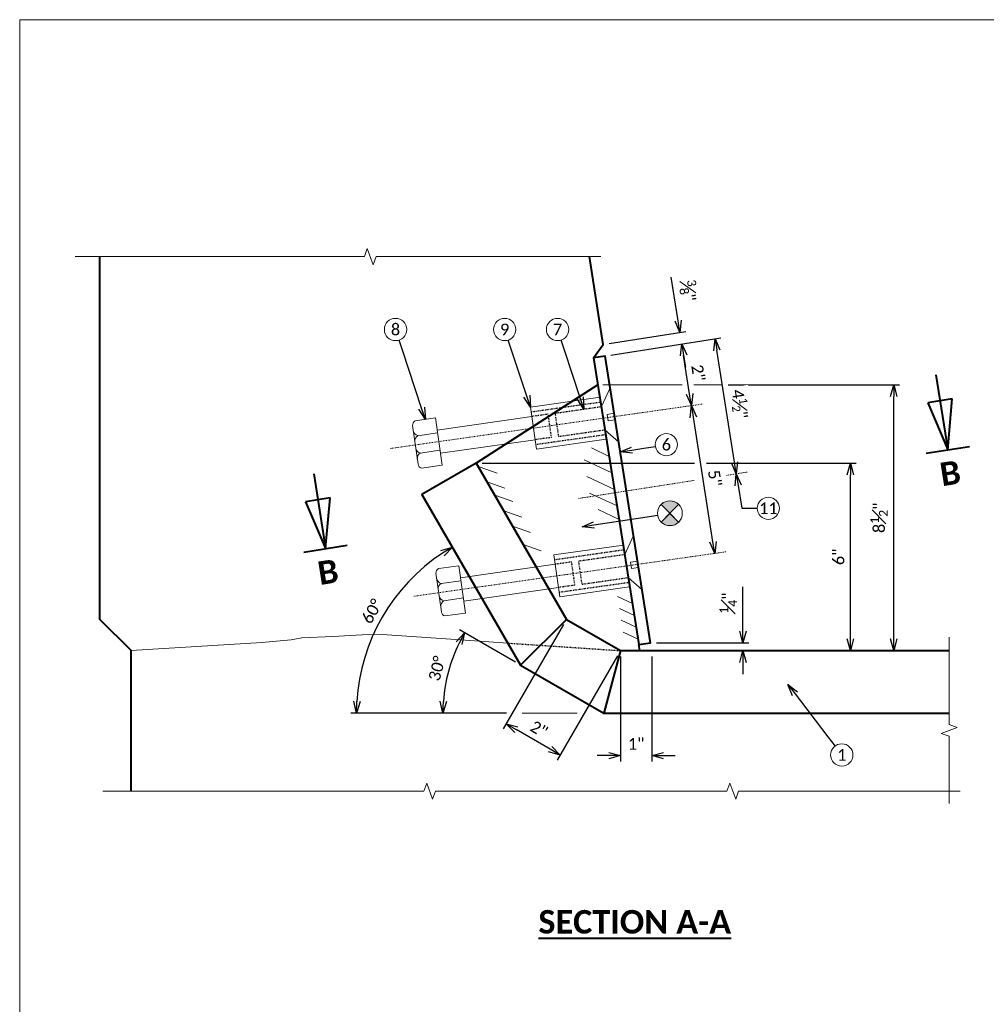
# Model space of a CAD drawing. Header units: metres. Extents: x -113 to 509, y -50 to 519.
# Tile 194 of 238: x -113 to 11, y 393 to 519. Entities that reach past the tile are written whole.
import ezdxf
from ezdxf import colors
from ezdxf.entities.mleader import LeaderData, LeaderLine
from ezdxf.enums import TextEntityAlignment as Align
from ezdxf.math import Vec2, Vec3

# ---------------------------------------------------------------- set-up
doc = ezdxf.new("R2010")
doc.units = ezdxf.units.M
doc.header["$MEASUREMENT"] = 0
doc.linetypes.add('Wisdot2', pattern=[0.125, 0.0625, -0.0625])
doc.linetypes.add('Wisdot4', pattern=[0.28125, 0.125, -0.0625, 0.03125, -0.0625])
for name, color, linetype, lineweight in [('B_ANNO', 7, 'Continuous', 18), ('B_ANNO_BREAK', 7, 'Continuous', 18), ('B_ANNO_DIM', 7, 'Continuous', 18), ('B_ANNO_SYMB', 7, 'Continuous', 18), ('B_ANNO_TEXT', 7, 'Continuous', 18), ('B_ANNO_TEXT_TITLE', 7, 'Continuous', 40), ('B_CNTR', 1, 'Wisdot4', 18), ('B_DETAIL', 7, 'Continuous', 18), ('B_DETAIL_HIDDEN', 7, 'Wisdot2', 25), ('B_DETAIL_OBJ', 7, 'Continuous', 40)]:
    doc.layers.add(name, color=color, linetype=linetype, lineweight=lineweight)
doc.layers.add('B_ANNO_NOPLOT', color=47, linetype='Continuous', lineweight=18, plot=False)
doc.styles.add('Annotative', font='calibri.ttf', dxfattribs={"height": 0.0625})
doc.styles.get("Standard").update_dxf_attribs({"font": 'calibri.ttf'})
doc.styles.add('Title', font='calibrib.ttf', dxfattribs={"height": 0.125})
doc.dimstyles.new('Annotative', dxfattribs={"dimscale": 0, "dimtxt": 0.0625, "dimasz": 0.0625, "dimexe": 0.03125, "dimexo": 0.03125, "dimgap": 0.03125, "dimtad": 1, "dimdec": 3, "dimzin": 3, "dimdsep": 46, "dimlunit": 4, "dimtxsty": 'Standard', "dimblk": 'OPEN30', "dimcen": 0.03125, "dimaunit": 1, "dimadec": 0, "dimazin": 3, "dimtfac": 0.75, "dimtdec": 3, "dimtofl": 0, "dimtmove": 0, "dimatfit": 3, "dimldrblk": 'OPEN30', "dimfxl": 1, "dimtfill": 1, "dimfrac": 1, "dimtolj": 1, "dimtzin": 0, "dimarcsym": 0})

# ---------------------------------------------------------------- blocks, each defined once
blk = doc.blocks.new('INS_JTSS_A_SS_BASE')
at = {"layer": 'B_ANNO_NOPLOT', "flags": 128}
blk.add_lwpolyline([(0, 0), (0, 252), (323.9277, 252), (323.9277, 238.8552), (378, 238.8552), (378, 40.4996), (316.5708, 40.4996), (316.5708, 0)], close=True, dxfattribs=at)
at = {"layer": 'B_ANNO_DIM', "style": 'Annotative'}
blk.add_attdef('DIST6', text='', height=1.5, rotation=90, dxfattribs=at).set_placement((10.1741, -92.4535), align=Align.MIDDLE_CENTER)
at = {"layer": 'B_ANNO_DIM', "lineweight": 30}
for tag, p in [('BAR1', (10.7294, -248.1165)), ('BAR3', (129.0984, -257.5272))]:
    blk.add_attdef(tag, text='', height=1.5, dxfattribs=at).set_placement(p, align=Align.TOP_LEFT)
at = {"layer": 'B_ANNO_DIM', "style": 'Annotative'}
for tag, p in [('BAR2', (96.1024, -274.8563)), ('BAR4', (122.9444, -296.1127))]:
    blk.add_attdef(tag, text='', height=1.5, dxfattribs=at).set_placement(p, align=Align.TOP_LEFT)
at = {"layer": 'B_ANNO_TEXT', "style": 'Annotative'}
for tag, p in [('SS', (321.0554, -84.683)), ('BID#', (275.9705, -312.1489))]:
    blk.add_attdef(tag, p, '', height=1.5, dxfattribs=at)
blk = doc.blocks.new('stud - section A')
at = {"layer": 'B_CNTR', "ltscale": 0.75}
blk.add_line((15.21, -2.85), (-14.83, 1.87), dxfattribs=at)
at = {"layer": 'B_DETAIL'}
for p, q in [((-12.8, 5.32), (-14, -1.61)), ((-12.8, 5.32), (-11.71, 2.9)), ((-2.63, 2.7), (-11.52, 4.09)), ((-3.47, -2.66), (-2.63, 2.7)), ((-13.36, 2.07), (-12.47, 1.91)), ((-12.47, 1.91), (-12.61, 1.11)), ((-2.82, 1.5), (9.27, -0.4)), ((-13.5, 1.24), (-12.61, 1.11)), ((-12.18, -0.06), (-14, -1.61)), ((-3.47, -2.66), (-12.37, -1.25)), ((9.21, -0.77), (11.73, -1.16)), ((-3.29, -1.47), (8.81, -3.37)), ((8.87, -2.98), (11.38, -3.39))]:
    blk.add_line(p, q, dxfattribs=at)
at = {"layer": 'B_DETAIL', "flags": 128}
for points in [[(11.2, -5.32), (8.57, -4.9), (9.51, 1.14), (12.08, 0.74)], [(11.65, -4.8), (12.42, 0.14)]]:
    blk.add_lwpolyline(points, dxfattribs=at)
at = {"layer": 'B_DETAIL'}
for centre, radius, start, end in [((11.76, 0.17), 0.659, 357.3933, 60.5275), ((11.53, -0.38), 0.803, 284.4037, 345.3703), ((11.3, -1.84), 0.804, 353.6799, 57.7032), ((11.17, -2.6), 0.815, 284.6197, 344.8399), ((10.94, -4.07), 0.815, 354.2553, 57.4984), ((11, -4.69), 0.659, 287.1316, 349.8098)]:
    blk.add_arc(centre, radius, start, end, dxfattribs=at)
at = {"layer": 'B_DETAIL_HIDDEN', "ltscale": 0.5}
for p, q in [((-5.82, 1.98), (-11.71, 2.9)), ((-2.73, 2.1), (-11.62, 3.5)), ((-6.3, -0.99), (-5.82, 1.98)), ((-5.38, -1.14), (-4.92, 1.83)), ((-4.92, 1.83), (-2.82, 1.5)), ((-3.38, -2.06), (-12.27, -0.66)), ((-6.3, -0.99), (-12.18, -0.06)), ((-5.38, -1.14), (-3.29, -1.47))]:
    blk.add_line(p, q, dxfattribs=at)
blk = doc.blocks.new('*U58')
at = {"layer": 'B_ANNO', "lineweight": 40}
for p, q in [((0, 6.353), (0, 1.5)), ((-0.79125, 4.665), (0.79125, 4.665)), ((0, 1.5), (-0.79125, 4.665)), ((0.79125, 4.665), (0, 1.5)), ((1.404, 1.5), (-1.404, 1.5))]:
    blk.add_line(p, q, dxfattribs=at)
at = {"style": 'Title'}
blk.add_attdef('A', text='', height=1.5, dxfattribs=at).set_placement((0, 0), align=Align.MIDDLE_CENTER)
blk = doc.blocks.new('_Open30')
at = {"color": 0, "linetype": 'ByBlock', "lineweight": -2}
for p, q in [((-1, 0.268), (0, 0)), ((0, 0), (-1, -0.268)), ((0, 0), (-1, 0))]:
    blk.add_line(p, q, dxfattribs=at)
blk = doc.blocks.new('*D7945')
at = {"layer": 'B_ANNO_DIM', "color": 0, "lineweight": -2, "transparency": 16777216}
for p, q in [((59.17, 195.26), (86.38, 195.26)), ((87.88, 195.26), (107.06, 195.26)), ((106.31, 172.76), (106.31, 193.76))]:
    blk.add_line(p, q, dxfattribs=at)
at = {"layer": 'Defpoints', "color": 0, "transparency": 16777216}
for p in [(58.42, 195.26), (106.31, 195.26), (106.31, 171.26)]:
    blk.add_point(p, dxfattribs=at)
at = {"layer": 'B_ANNO_DIM', "color": 0, "lineweight": -2, "transparency": 16777216, "xscale": 1.5, "yscale": 1.5, "zscale": 1.5}
for p, rotation in [((106.31, 195.26), 90), ((106.31, 171.26), 270)]:
    blk.add_blockref('_Open30', p, dxfattribs=dict(at, rotation=rotation))
at = {"layer": 'B_ANNO_DIM', "color": 0, "transparency": 16777216, "insert": (104.79, 183.26), "char_height": 1.5, "attachment_point": 5, "rotation": 90, "bg_fill": 3, "box_fill_scale": 1.25, "bg_fill_color": 256, "bg_fill_true_color": 13158600, "bg_fill_transparency": 0}
blk.add_mtext('\\A1;6"', dxfattribs=at)
blk = doc.blocks.new('*D7761')
at = {"layer": 'B_ANNO_DIM', "color": 0, "lineweight": -2, "transparency": 16777216}
for p, q in [((90.67, 205.27), (112.61, 205.27)), ((111.86, 172.76), (111.86, 203.77))]:
    blk.add_line(p, q, dxfattribs=at)
at = {"layer": 'Defpoints', "color": 0, "transparency": 16777216}
for p in [(89.92, 205.27), (111.86, 205.27), (111.86, 171.26)]:
    blk.add_point(p, dxfattribs=at)
at = {"layer": 'B_ANNO_DIM', "color": 0, "lineweight": -2, "transparency": 16777216, "xscale": 1.5, "yscale": 1.5, "zscale": 1.5}
for p, rotation in [((111.86, 205.27), 90), ((111.86, 171.26), 270)]:
    blk.add_blockref('_Open30', p, dxfattribs=dict(at, rotation=rotation))
at = {"layer": 'B_ANNO_DIM', "color": 0, "transparency": 16777216, "insert": (109.97, 188.26), "char_height": 1.5, "attachment_point": 5, "rotation": 90, "bg_fill": 3, "box_fill_scale": 1.25, "bg_fill_color": 256, "bg_fill_true_color": 13158600, "bg_fill_transparency": 0}
blk.add_mtext('\\A1;8{\\H0.75x;\\S1#2;}"', dxfattribs=at)
blk = doc.blocks.new('*D7752')
at = {"layer": 'B_ANNO_DIM', "color": 0, "lineweight": -2, "transparency": 16777216}
for p, q in [((92.55, 173.76), (92.55, 179.42)), ((81.48, 172.26), (93.3, 172.26)), ((92.55, 169.76), (92.55, 168.26))]:
    blk.add_line(p, q, dxfattribs=at)
at = {"layer": 'Defpoints', "color": 0, "transparency": 16777216}
for p in [(80.73, 172.26), (92.55, 172.26), (92.55, 171.26)]:
    blk.add_point(p, dxfattribs=at)
at = {"layer": 'B_ANNO_DIM', "color": 0, "lineweight": -2, "transparency": 16777216, "xscale": 1.5, "yscale": 1.5, "zscale": 1.5}
for p, rotation in [((92.55, 172.26), 270), ((92.55, 171.26), 90)]:
    blk.add_blockref('_Open30', p, dxfattribs=dict(at, rotation=rotation))
at = {"layer": 'B_ANNO_DIM', "color": 0, "transparency": 16777216, "insert": (90.67, 177.34), "char_height": 1.5, "attachment_point": 5, "rotation": 90, "bg_fill": 3, "box_fill_scale": 1.25, "bg_fill_color": 256, "bg_fill_true_color": 13158600, "bg_fill_transparency": 0}
blk.add_mtext('\\A1;{\\H0.75x;\\S1#4;}"', dxfattribs=at)
blk = doc.blocks.new('*D7734')
at = {"layer": 'B_ANNO_DIM', "color": 0, "lineweight": -2, "transparency": 16777216}
for p, q in [((76.89, 170.51), (76.89, 157.08)), ((80.89, 170.51), (80.89, 157.08)), ((75.39, 157.83), (73.89, 157.83)), ((82.39, 157.83), (83.89, 157.83))]:
    blk.add_line(p, q, dxfattribs=at)
at = {"layer": 'Defpoints', "color": 0, "transparency": 16777216}
for p in [(76.89, 171.26), (80.89, 171.26)]:
    blk.add_point(p, dxfattribs=at)
at = {"layer": 'B_ANNO_DIM', "color": 0, "lineweight": -2, "transparency": 16777216, "xscale": 1.5, "yscale": 1.5, "zscale": 1.5}
blk.add_blockref('_Open30', (76.89, 157.83), dxfattribs=at)
at = {"layer": 'B_ANNO_DIM', "color": 0, "lineweight": -2, "transparency": 16777216, "xscale": 1.5, "yscale": 1.5, "zscale": 1.5, "rotation": 180}
blk.add_blockref('_Open30', (80.89, 157.83), dxfattribs=at)
at = {"layer": 'B_ANNO_DIM', "color": 0, "transparency": 16777216, "insert": (78.89, 159.33), "char_height": 1.5, "attachment_point": 5, "bg_fill": 3, "box_fill_scale": 1.25, "bg_fill_color": 256, "bg_fill_true_color": 13158600, "bg_fill_transparency": 0}
blk.add_mtext('\\A1;1"', dxfattribs=at)
at = {"layer": 'Defpoints', "color": 0, "transparency": 16777216}
blk.add_point((76.89, 157.83), dxfattribs=at)
blk = doc.blocks.new('*D7762')
at = {"layer": 'B_ANNO_DIM', "color": 0, "lineweight": -2, "transparency": 16777216}
for p, q in [((75.66, 209.08), (89.73, 211.29)), ((91.48, 195.37), (89.22, 209.69))]:
    blk.add_line(p, q, dxfattribs=at)
at = {"layer": 'Defpoints', "color": 0, "transparency": 16777216}
for p in [(88.99, 211.17), (74.92, 208.96), (91.71, 193.88)]:
    blk.add_point(p, dxfattribs=at)
at = {"layer": 'B_ANNO_DIM', "color": 0, "lineweight": -2, "transparency": 16777216, "xscale": 1.5, "yscale": 1.5, "zscale": 1.5}
for p, rotation in [((88.99, 211.17), 98.94235077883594), ((91.71, 193.88), 278.9423507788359)]:
    blk.add_blockref('_Open30', p, dxfattribs=dict(at, rotation=rotation))
at = {"layer": 'B_ANNO_DIM', "color": 0, "transparency": 16777216, "insert": (92.14, 202.81), "char_height": 1.5, "attachment_point": 5, "rotation": 278.9424, "bg_fill": 3, "box_fill_scale": 1.25, "bg_fill_color": 256, "bg_fill_true_color": 13158600, "bg_fill_transparency": 0}
blk.add_mtext('\\A1;4{\\H0.7x;\\S1#2;}"', dxfattribs=at)
blk = doc.blocks.new('*D7735')
at = {"layer": 'B_ANNO_DIM', "color": 0, "lineweight": -2, "transparency": 16777216}
blk.add_line((88.72, 185.18), (86.21, 201.13), dxfattribs=at)
at = {"layer": 'Defpoints', "color": 0, "transparency": 16777216}
for p in [(85.97, 202.61), (85.97, 202.61), (88.95, 183.7)]:
    blk.add_point(p, dxfattribs=at)
at = {"layer": 'B_ANNO_DIM', "color": 0, "lineweight": -2, "transparency": 16777216, "xscale": 1.5, "yscale": 1.5, "zscale": 1.5}
for p, rotation in [((85.97, 202.61), 98.94235077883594), ((88.95, 183.7), 278.9423507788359)]:
    blk.add_blockref('_Open30', p, dxfattribs=dict(at, rotation=rotation))
at = {"layer": 'B_ANNO_DIM', "color": 0, "transparency": 16777216, "insert": (88.97, 193.32), "char_height": 1.5, "attachment_point": 5, "rotation": 278.9424, "bg_fill": 3, "box_fill_scale": 1.25, "bg_fill_color": 256, "bg_fill_true_color": 13158600, "bg_fill_transparency": 0}
blk.add_mtext('\\A1;5"', dxfattribs=at)
blk = doc.blocks.new('*D7713')
at = {"layer": 'B_ANNO_DIM', "color": 0, "lineweight": -2, "transparency": 16777216}
blk.add_line((85.74, 204.1), (84.97, 209.02), dxfattribs=at)
at = {"layer": 'Defpoints', "color": 0, "transparency": 16777216}
for p in [(84.73, 210.51), (84.73, 210.51), (85.97, 202.61)]:
    blk.add_point(p, dxfattribs=at)
at = {"layer": 'B_ANNO_DIM', "color": 0, "lineweight": -2, "transparency": 16777216, "xscale": 1.5, "yscale": 1.5, "zscale": 1.5}
for p, rotation in [((84.73, 210.51), 98.94235077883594), ((85.97, 202.61), 278.9423507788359)]:
    blk.add_blockref('_Open30', p, dxfattribs=dict(at, rotation=rotation))
at = {"layer": 'B_ANNO_DIM', "color": 0, "transparency": 16777216, "insert": (86.84, 206.79), "char_height": 1.5, "attachment_point": 5, "rotation": 278.9424, "bg_fill": 3, "box_fill_scale": 1.25, "bg_fill_color": 256, "bg_fill_true_color": 13158600, "bg_fill_transparency": 0}
blk.add_mtext('\\A1;2"', dxfattribs=at)
blk = doc.blocks.new('*D7865')
at = {"layer": 'B_ANNO_DIM', "color": 0, "lineweight": -2, "transparency": 16777216}
for p, q in [((84.27, 213.47), (83.39, 219.07)), ((75.43, 210.56), (85.24, 212.11)), ((84.97, 209.02), (85.2, 207.54))]:
    blk.add_line(p, q, dxfattribs=at)
at = {"layer": 'Defpoints', "color": 0, "transparency": 16777216}
for p in [(84.5, 211.99), (74.69, 210.45), (84.73, 210.51)]:
    blk.add_point(p, dxfattribs=at)
at = {"layer": 'B_ANNO_DIM', "color": 0, "lineweight": -2, "transparency": 16777216, "xscale": 1.5, "yscale": 1.5, "zscale": 1.5}
for p, rotation in [((84.5, 211.99), 278.9423507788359), ((84.73, 210.51), 98.94235077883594)]:
    blk.add_blockref('_Open30', p, dxfattribs=dict(at, rotation=rotation))
at = {"layer": 'B_ANNO_DIM', "color": 0, "transparency": 16777216, "insert": (85.59, 217.31), "char_height": 1.5, "attachment_point": 5, "rotation": 278.9424, "bg_fill": 3, "box_fill_scale": 1.25, "bg_fill_color": 256, "bg_fill_true_color": 13158600, "bg_fill_transparency": 0}
blk.add_mtext('\\A1;{\\H0.75x;\\S3#8;}"', dxfattribs=at)
blk = doc.blocks.new('*D7759')
at = {"layer": 'B_ANNO_DIM', "color": 0, "lineweight": -2, "transparency": 16777216}
for p, q in [((69.59, 174.61), (61.88, 161.25)), ((76.52, 170.61), (68.8, 157.25)), ((67.88, 158.65), (63.55, 161.15))]:
    blk.add_line(p, q, dxfattribs=at)
at = {"layer": 'Defpoints', "color": 0, "transparency": 16777216}
for p in [(69.97, 175.26), (76.89, 171.26), (62.25, 161.9)]:
    blk.add_point(p, dxfattribs=at)
at = {"layer": 'B_ANNO_DIM', "color": 0, "lineweight": -2, "transparency": 16777216, "xscale": 1.5, "yscale": 1.5, "zscale": 1.5}
for p, rotation in [((62.25, 161.9), 149.9849414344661), ((69.18, 157.9), 329.9849414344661)]:
    blk.add_blockref('_Open30', p, dxfattribs=dict(at, rotation=rotation))
at = {"layer": 'B_ANNO_DIM', "color": 0, "transparency": 16777216, "insert": (66.47, 161.21), "char_height": 1.5, "attachment_point": 5, "rotation": 329.9849, "bg_fill": 3, "box_fill_scale": 1.25, "bg_fill_color": 256, "bg_fill_true_color": 13158600, "bg_fill_transparency": 0}
blk.add_mtext('\\A1;2"', dxfattribs=at)
blk = doc.blocks.new('*D7696')
at = {"layer": 'B_ANNO_DIM', "color": 0, "lineweight": -2, "transparency": 16777216}
blk.add_line((62.29, 163.26), (42.36, 163.26), dxfattribs=at)
blk.add_arc((67.65, 163.26), 24.55, 123.5122, 176.4984, dxfattribs=at)
at = {"layer": 'Defpoints', "color": 0, "transparency": 16777216}
for p in [(51.48, 191.25), (48.85, 179.03), (64.11, 169.4), (63.04, 163.26), (74.74, 163.26)]:
    blk.add_point(p, dxfattribs=at)
at = {"layer": 'B_ANNO_DIM', "color": 0, "lineweight": -2, "transparency": 16777216, "xscale": 1.5, "yscale": 1.5, "zscale": 1.5}
for p, rotation in [((55.38, 184.51), 31.76146147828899), ((43.11, 163.26), 268.2492184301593)]:
    blk.add_blockref('_Open30', p, dxfattribs=dict(at, rotation=rotation))
at = {"layer": 'B_ANNO_DIM', "color": 0, "transparency": 16777216, "insert": (45.08, 176.29), "char_height": 1.5, "attachment_point": 5, "rotation": 60.0053, "bg_fill": 3, "box_fill_scale": 1.25, "bg_fill_color": 256, "bg_fill_true_color": 13158600, "bg_fill_transparency": 0}
blk.add_mtext('\\A1;60°', dxfattribs=at)
blk = doc.blocks.new('*D7812')
at = {"layer": 'B_ANNO_DIM', "color": 0, "lineweight": -2, "transparency": 16777216}
blk.add_line((63.46, 169.77), (56.28, 173.92), dxfattribs=at)
blk.add_arc((74.74, 163.26), 20.57, 154.1809, 175.8219, dxfattribs=at)
at = {"layer": 'Defpoints', "color": 0, "transparency": 16777216}
for p in [(64.11, 169.4), (68.61, 166.8), (64.3, 163.26), (71.35, 163.26)]:
    blk.add_point(p, dxfattribs=at)
at = {"layer": 'B_ANNO_DIM', "color": 0, "lineweight": -2, "transparency": 16777216, "xscale": 1.5, "yscale": 1.5, "zscale": 1.5}
for p, rotation in [((56.93, 173.54), 62.09187689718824), ((54.17, 163.26), 267.9109410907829)]:
    blk.add_blockref('_Open30', p, dxfattribs=dict(at, rotation=rotation))
at = {"layer": 'B_ANNO_DIM', "color": 0, "transparency": 16777216, "insert": (53.4, 168.97), "char_height": 1.5, "attachment_point": 5, "rotation": 75.0014, "bg_fill": 3, "box_fill_scale": 1.25, "bg_fill_color": 256, "bg_fill_true_color": 13158600, "bg_fill_transparency": 0}
blk.add_mtext('\\A1;30°', dxfattribs=at)
at = {"layer": 'Defpoints', "color": 0, "transparency": 16777216}
blk.add_point((55.41, 170.29), dxfattribs=at)
blk = doc.blocks.new('circle half diag solid')
at = {"layer": 'B_ANNO_SYMB'}
h = blk.add_hatch(color=256, dxfattribs=at)
h.dxf.hatch_style = 1
h.paths.add_polyline_path([(1.12, 1.12), (1.12, 1.12, 0.414216), (-1.12, 1.12), (-1.12, 1.12), (0, 0)])
h.paths.add_polyline_path([(0, 0), (-1.12, -1.12, 0.413943), (1.12, -1.12)])
for p, q in [((-1.12, 1.12), (1.12, -1.12)), ((1.12, 1.12), (-1.12, -1.12))]:
    blk.add_line(p, q, dxfattribs=at)
at = {"layer": 'B_ANNO_SYMB', "flags": 128}
for points in [[(0, 0), (1.12, 1.12), (1.12, 1.12, 0.414216), (-1.12, 1.12), (-1.12, 1.12), (0, 0)], [(1.12, -1.12), (0, 0), (-1.12, -1.12), (-1.12, -1.12, 0.414211), (1.12, -1.12)]]:
    blk.add_lwpolyline(points, format="xyb", dxfattribs=at)
at = {"layer": 'B_ANNO_SYMB'}
blk.add_circle((0, 0), 1.59, dxfattribs=at)
blk = doc.blocks.new('*U7559')
at = {"layer": 'B_ANNO_BREAK', "flags": 128}
for points in [[(7.0815, 221.6763), (44.1078, 221.6763), (44.4831, 222.7072), (45.2335, 220.6453), (45.6088, 221.6763), (74.3595, 221.6763)], [(118.9602, 151.6955), (118.9602, 160.2928), (117.9293, 160.668), (119.9912, 161.4185), (118.9602, 161.7937), (118.9602, 172.992)], [(10.6224, 153.2743), (51.7248, 153.2743), (52.1001, 154.3052), (52.8506, 152.2433), (53.2258, 153.2743), (90.5069, 153.2743), (90.8822, 154.3052), (91.6326, 152.2433), (92.0079, 153.2743), (120.3406, 153.2743)]]:
    blk.add_lwpolyline(points, dxfattribs=at)
at = {"layer": 'B_ANNO_DIM'}
blk.add_line((64.3035, 163.2573), (71.3542, 163.2573), dxfattribs=at)
at = {"layer": 'B_ANNO_SYMB'}
for centre in [(48.1002, 212.3549), (62.07, 212.3549), (68.8365, 212.3549), (105.2071, 157.913)]:
    blk.add_circle(centre, 1.4255, dxfattribs=at)
at = {"layer": 'B_CNTR'}
for p, q in [((90.4492, 193.6868), (93.1148, 194.1029)), ((71.5294, 190.7331), (86.3006, 193.0391))]:
    blk.add_line(p, q, dxfattribs=at)
at = {"layer": 'B_DETAIL'}
for p, q in [((75.4571, 196.1213), (73.1708, 197.1888)), ((75.7879, 194.0053), (72.2479, 195.6573)), ((58.8025, 194.779), (61.1048, 193.9725)), ((59.8029, 192.8564), (62.1053, 192.0499)), ((76.1197, 191.8853), (72.5797, 193.5373)), ((60.7955, 191.138), (63.0979, 190.3315)), ((76.4579, 189.7693), (72.9259, 191.4173)), ((61.9467, 189.145), (64.249, 188.3385)), ((76.7236, 188.0533), (74.0476, 189.3013)), ((63.084, 187.1759), (65.3864, 186.3694)), ((64.4276, 184.8497), (66.73, 184.0432)), ((78.4206, 177.2966), (76.5006, 178.1926)), ((78.6664, 175.7648), (76.7464, 176.6608)), ((78.9031, 174.2503), (76.9831, 175.1463)), ((79.1502, 172.7236), (77.2302, 173.6196))]:
    blk.add_line(p, q, dxfattribs=at)
at = {"layer": 'B_DETAIL', "flags": 128}
blk.add_lwpolyline([(14.2518, 171.2573), (30.9948, 172.2864), (34.7415, 172.6259), (36.1105, 172.9142), (40.0735, 173.0583), (43.8202, 173.2744), (46.3727, 173.3048), (55.1666, 172.7148), (62.4752, 172.2245)], dxfattribs=at)
at = {"layer": 'B_DETAIL_HIDDEN'}
blk.add_line((62.4752, 172.2245), (76.8922, 171.2573), dxfattribs=at)
at = {"layer": 'B_DETAIL_OBJ'}
for p, q in [((64.1082, 169.3973), (69.9682, 175.2573)), ((79.3683, 171.2573), (79.2472, 172.0218)), ((76.8922, 171.2573), (74.7442, 163.2573))]:
    blk.add_line(p, q, dxfattribs=at)
at = {"layer": 'B_DETAIL_OBJ', "flags": 128}
for points in [[(14.2518, 153.2743), (14.2518, 171.2573), (10.2518, 175.2573), (10.2518, 221.6763)], [(73.4338, 208.7258), (74.685, 210.4479), (72.9066, 221.6763)], [(73.9832, 205.2573), (58.4162, 195.2573), (51.4842, 191.2533), (64.1082, 169.3973), (74.7442, 163.2573), (118.9602, 163.2573)], [(58.4162, 195.2573), (69.9682, 175.2573), (76.8922, 171.2573), (118.9602, 171.2573)]]:
    blk.add_lwpolyline(points, dxfattribs=at)
blk.add_lwpolyline([(73.4338, 208.7258), (79.2472, 172.0218), (80.7338, 172.2573), (74.9205, 208.9613)], close=True, dxfattribs=at)
at = {"color": 7, "linetype": 'Continuous', "lineweight": 18, "xscale": -1, "rotation": 359.1697529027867}
blk.add_blockref('stud - section A', (65.6893, 180.8474), dxfattribs=at)
at = {"layer": 'B_ANNO_DIM'}
ref = blk.add_blockref('*U58', (119.2481, 193.9975), dxfattribs=dict(at, xscale=-2, yscale=2, zscale=2, rotation=9.021964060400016))
ref.add_attrib('A', 'B', dxfattribs={"layer": '0', "height": 3, "rotation": 9.021964, "style": 'Title'}).set_placement((119.0863, 193.9718), align=Align.MIDDLE_CENTER)
ref = blk.add_blockref('*U58', (39.6214, 181.3546), dxfattribs=dict(at, xscale=-2, yscale=2, zscale=2, rotation=9.021964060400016))
ref.add_attrib('A', 'B', dxfattribs={"layer": '0', "height": 3, "rotation": 9.021964, "style": 'Title'}).set_placement((39.4596, 181.3289), align=Align.MIDDLE_CENTER)
at = {"layer": 'B_ANNO_TEXT', "char_height": 1.5, "width": 3.563823, "attachment_point": 5, "style": 'Annotative'}
for s, insert in [('8', (48.1002, 212.3549)), ('9', (62.07, 212.3549)), ('7', (68.8365, 212.3549)), ('1', (105.2071, 157.913))]:
    blk.add_mtext(s, dxfattribs=dict(at, insert=insert))
at = {"layer": 'B_ANNO_TEXT', "style": 'Annotative'}
blk.add_attdef('DIST5', text='', height=1.5, rotation=314.904425, dxfattribs=at).set_placement((307.7123, 219.6008), align=Align.MIDDLE_CENTER)
blk.add_attdef('DIST2', text='', height=1.5, dxfattribs=at).set_placement((88.7866, 95.1415), align=Align.MIDDLE_CENTER)
at = {"layer": 'B_ANNO_TEXT_TITLE', "insert": (66.3843, 138.0576, -1.6845), "char_height": 3, "attachment_point": 1, "line_spacing_factor": 0.8, "style": 'Title'}
blk.add_mtext('\\pxqc;{\\LSECTION A-A}', dxfattribs=at)
at = {"layer": 'B_ANNO_DIM'}
ml = blk.add_multileader_mtext('Standard', dxfattribs=at)
ml.set_content('', color=256)
ml.set_leader_properties()
ml.set_arrow_properties(name='OPEN30')
ml.build(insert=Vec2(0, 0))
ml.multileader.update_dxf_attribs({"text_right_attachment_type": 3, "dogleg_length": 0.0625, "arrow_head_size": 1.5, "scale": 24})
ctx = ml.context
ctx.base_point, ctx.scale, ctx.char_height, ctx.arrow_head_size, ctx.landing_gap_size, ctx.plane_origin, ctx.plane_x_axis, ctx.plane_y_axis = Vec3(48.0767, 212.4256), 24, 1.5, 1.5, 0.75, Vec3(50.1161, 206.2771), Vec3(0.31483256, -0.94914723), Vec3(0.94914723, 0.31483256)
ctx.right_attachment = 3
notes = []
notes.append((ctx, [(0, (1, 1, 0), (49.0212, 209.5781), (-0.31483256, 0.94914723), 1.5, [(0, [(51.9148, 200.8546), (49.0212, 209.5781), (49.0212, 209.5781)], 0, [])])]))
ctx.mtext.insert, ctx.mtext.text_direction, ctx.mtext.rotation, ctx.mtext.flow_direction = Vec3(47.601, 211.4776), Vec3(-0.31483256, 0.94914723), 1.89107656, 5
ml = blk.add_multileader_mtext('Standard', dxfattribs=at)
ml.set_content('', color=256)
ml.set_leader_properties()
ml.set_arrow_properties(name='OPEN30')
ml.build(insert=Vec2(0, 0))
ml.multileader.update_dxf_attribs({"text_right_attachment_type": 3, "dogleg_length": 0.0625, "arrow_head_size": 1.5, "scale": 24})
ctx = ml.context
ctx.base_point, ctx.scale, ctx.char_height, ctx.arrow_head_size, ctx.landing_gap_size, ctx.plane_origin, ctx.plane_x_axis, ctx.plane_y_axis = Vec3(62.0465, 212.4256), 24, 1.5, 1.5, 0.75, Vec3(64.086, 206.2771), Vec3(0.31483256, -0.94914723), Vec3(0.94914723, 0.31483256)
ctx.right_attachment = 3
notes.append((ctx, [(0, (1, 1, 0), (62.991, 209.5781), (-0.31483256, 0.94914723), 1.5, [(0, [(65.3672, 202.4144), (62.991, 209.5781), (62.991, 209.5781)], 0, [])])]))
ctx.mtext.insert, ctx.mtext.text_direction, ctx.mtext.rotation, ctx.mtext.flow_direction = Vec3(61.5708, 211.4776), Vec3(-0.31483256, 0.94914723), 1.89107656, 5
ml = blk.add_multileader_mtext('Standard', dxfattribs=at)
ml.set_content('', color=256)
ml.set_leader_properties()
ml.set_arrow_properties(name='OPEN30')
ml.build(insert=Vec2(0, 0))
ml.multileader.update_dxf_attribs({"text_right_attachment_type": 3, "dogleg_length": 0.0625, "arrow_head_size": 1.5, "scale": 24})
ctx = ml.context
ctx.base_point, ctx.scale, ctx.char_height, ctx.arrow_head_size, ctx.landing_gap_size, ctx.plane_origin, ctx.plane_x_axis, ctx.plane_y_axis = Vec3(68.813, 212.4256), 24, 1.5, 1.5, 0.75, Vec3(70.8525, 206.2771), Vec3(0.31483256, -0.94914723), Vec3(0.94914723, 0.31483256)
ctx.right_attachment = 3
notes.append((ctx, [(0, (1, 1, 0), (69.7575, 209.5781), (-0.31483256, 0.94914723), 1.5, [(0, [(72.2138, 202.1729), (69.7575, 209.5781), (69.7575, 209.5781)], 0, [])])]))
ctx.mtext.insert, ctx.mtext.text_direction, ctx.mtext.rotation, ctx.mtext.flow_direction = Vec3(68.3373, 211.4776), Vec3(-0.31483256, 0.94914723), 1.89107656, 5
ml = blk.add_multileader_mtext('Standard', dxfattribs=at)
ml.set_content('', color=256)
ml.set_leader_properties()
ml.set_arrow_properties(name='OPEN30')
ml.build(insert=Vec2(0, 0))
ml.multileader.update_dxf_attribs({"text_right_attachment_type": 3, "dogleg_length": 0.0625, "arrow_head_size": 1.5, "scale": 24})
ctx = ml.context
ctx.base_point, ctx.scale, ctx.char_height, ctx.arrow_head_size, ctx.landing_gap_size, ctx.plane_origin, ctx.plane_x_axis, ctx.plane_y_axis = Vec3(105.2523, 157.8538), 24, 1.5, 1.5, 0.75, Vec3(101.3186, 163.0006), Vec3(-0.60725176, 0.79450947), Vec3(-0.79450947, -0.60725176)
ctx.right_attachment = 3
notes.append((ctx, [(0, (1, 1, 0), (103.4306, 160.2374), (0.60725176, -0.79450947), 1.5, [(0, [(98.3182, 166.9263), (103.4306, 160.2374), (103.4306, 160.2374)], 0, [])])]))
ctx.mtext.insert, ctx.mtext.text_direction, ctx.mtext.rotation, ctx.mtext.flow_direction = Vec3(105.3928, 158.9051), Vec3(0.60725176, -0.79450947), 5.36498594, 5
for ctx, leaders in notes:
    for number, flags, end, landing, length, lines in leaders:
        leader = LeaderData()
        leader.index, (leader.has_last_leader_line, leader.has_dogleg_vector, leader.attachment_direction) = number, flags
        leader.last_leader_point, leader.dogleg_vector, leader.dogleg_length = Vec3(end), Vec3(landing), length
        for number, points, colour, breaks in lines:
            line = LeaderLine()
            line.index, line.vertices, line.color, line.breaks = number, Vec3.list(points), colors.encode_raw_color(colour), breaks
            leader.lines.append(line)
        ctx.leaders.append(leader)
dim = blk.add_linear_dim(base=(106.3098, 195.2573), p1=(106.3098, 171.2573), p2=(58.4162, 195.2573), angle=90, dimstyle='Annotative', override={"dimlfac": 0.25}, dxfattribs=at)
dim.commit()
dim.dimension.update_dxf_attribs({"geometry": '*D7945', "text_midpoint": (104.7919, 183.2573)})
at = {"xscale": -1}
blk.add_blockref('circle half diag solid', (83.2102, 188.8377), dxfattribs=at)
at = {"layer": 'B_ANNO_DIM'}
dim = blk.add_linear_dim(base=(111.8632, 205.2692), p1=(111.8632, 171.2573), p2=(89.9179, 205.2692), angle=90, dimstyle='Annotative', override={"dimlfac": 0.25}, dxfattribs=at)
dim.commit()
dim.dimension.update_dxf_attribs({"geometry": '*D7761', "text_midpoint": (109.9703, 188.2632)})
at = {"layer": 'B_ANNO_SYMB'}
blk.add_circle((95.8134, 189.4724), 1.4255, dxfattribs=at)
at = {"layer": 'B_ANNO_TEXT', "insert": (95.8134, 189.4724), "char_height": 1.5, "width": 3.563823, "attachment_point": 5, "style": 'Annotative'}
blk.add_mtext('11', dxfattribs=at)
at = {"layer": 'B_ANNO_DIM'}
dim = blk.add_linear_dim(base=(88.9886, 211.1749), p1=(91.7095, 193.8835), p2=(74.9205, 208.9613), angle=98.942351, text='4{\\H0.7x;\\S1#2;}"', dimstyle='Annotative', override={"dimlfac": 0.25}, dxfattribs=at)
dim.commit()
dim.dimension.update_dxf_attribs({"geometry": '*D7762', "text_midpoint": (92.137, 202.8106)})
dim = blk.add_linear_dim(base=(92.553, 172.2573), p1=(92.553, 171.2573), p2=(80.7338, 172.2573), angle=90, dimstyle='Annotative', override={"dimlfac": 0.25}, dxfattribs=at)
dim.commit()
dim.dimension.update_dxf_attribs({"geometry": '*D7752', "text_midpoint": (90.6741, 177.3384)})
at = {"layer": 'B_ANNO_SYMB'}
blk.add_circle((82.7602, 197.6183), 1.4255, dxfattribs=at)
at = {"color": 7, "linetype": 'Continuous', "lineweight": 18, "xscale": -1, "rotation": 359.1697529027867}
blk.add_blockref('stud - section A', (62.6944, 199.7568), dxfattribs=at)
at = {"layer": 'B_ANNO_TEXT', "insert": (82.7602, 197.6183), "char_height": 1.5, "width": 3.563823, "attachment_point": 5, "style": 'Annotative'}
blk.add_mtext('6', dxfattribs=at)
at = {"layer": 'B_ANNO_DIM'}
dim = blk.add_linear_dim(base=(85.974, 202.6145), p1=(88.9499, 183.7024), p2=(85.974, 202.6145), angle=98.942351, text='5"', dimstyle='Annotative', override={"dimlfac": 0.25}, dxfattribs=at)
dim.commit()
dim.dimension.update_dxf_attribs({"geometry": '*D7735', "text_midpoint": (87.4731, 193.0875), "dimtype": 160})
dim = blk.add_linear_dim(base=(76.8922, 157.8309), p1=(80.8922, 171.2573), p2=(76.8922, 171.2573), angle=180, dimstyle='Annotative', override={"dimlfac": 0.25}, dxfattribs=at)
dim.commit()
dim.dimension.update_dxf_attribs({"geometry": '*D7734', "text_midpoint": (78.8922, 157.8309), "dimtype": 160})
ml = blk.add_multileader_mtext('Standard', dxfattribs=at)
ml.set_content('', color=256)
ml.set_leader_properties()
ml.set_arrow_properties(name='OPEN30')
ml.build(insert=Vec2(0, 0))
ml.multileader.update_dxf_attribs({"text_right_attachment_type": 3, "dogleg_length": 0.0625, "arrow_head_size": 1.5, "scale": 24})
ctx = ml.context
ctx.base_point, ctx.scale, ctx.char_height, ctx.arrow_head_size, ctx.landing_gap_size, ctx.plane_origin, ctx.plane_x_axis, ctx.plane_y_axis = Vec3(81.3522, 197.3953), 24, 1.5, 1.5, 0.75, Vec3(76.4357, 196.6166), Vec3(0.98768834, 0.15643447), Vec3(-0.15643447, 0.98768834)
ctx.right_attachment = 3
notes = []
notes.append((ctx, [(0, (1, 1, 0), (79.8707, 197.1606), (0.98768834, 0.15643447), 1.5, [(0, [(76.8649, 196.6846), (79.8707, 197.1606), (79.8707, 197.1606)], 0, [])])]))
ctx.mtext.insert, ctx.mtext.text_direction, ctx.mtext.rotation, ctx.mtext.flow_direction = Vec3(81.9757, 198.2534), Vec3(0.98768834, 0.15643447), 0.15707963, 5
ml = blk.add_multileader_mtext('Standard', dxfattribs=at)
ml.set_content('', color=256)
ml.set_leader_properties()
ml.set_arrow_properties(name='OPEN30')
ml.build(insert=Vec2(0, 0))
ml.multileader.update_dxf_attribs({"text_right_attachment_type": 3, "dogleg_length": 0.0625, "arrow_head_size": 1.5, "scale": 24})
ctx = ml.context
ctx.base_point, ctx.scale, ctx.char_height, ctx.arrow_head_size, ctx.landing_gap_size, ctx.plane_origin = Vec3(94.3879, 189.4724), 24, 1.5, 1.5, 0.75, Vec3(91.7095, 193.8835)
ctx.right_attachment = 3
notes.append((ctx, [(0, (1, 1, 0), (92.8879, 189.4724), (1, 0), 1.5, [(0, [(91.7095, 193.8835), (92.4036, 189.4724), (92.6339, 189.4724)], 0, [])])]))
ctx.mtext.insert, ctx.mtext.flow_direction = Vec3(95.1379, 190.2224), 5
for ctx, leaders in notes:
    for number, flags, end, landing, length, lines in leaders:
        leader = LeaderData()
        leader.index, (leader.has_last_leader_line, leader.has_dogleg_vector, leader.attachment_direction) = number, flags
        leader.last_leader_point, leader.dogleg_vector, leader.dogleg_length = Vec3(end), Vec3(landing), length
        for number, points, colour, breaks in lines:
            line = LeaderLine()
            line.index, line.vertices, line.color, line.breaks = number, Vec3.list(points), colors.encode_raw_color(colour), breaks
            leader.lines.append(line)
        ctx.leaders.append(leader)
at = {"layer": 'B_CNTR'}
blk.add_line((80.547, 182.505), (90.4546, 183.9168), dxfattribs=at)
at = {"layer": 'B_ANNO_DIM'}
for base, p1, p2, angle, picture, middle in [((84.7324, 210.5052), (85.974, 202.6145), (84.7324, 210.5052), 98.942351, '*D7713', (85.3532, 206.5598)), ((62.2527, 161.9016), (76.8922, 171.2573), (69.9682, 175.2573), 149.984941, '*D7759', (65.7147, 159.9016))]:
    dim = blk.add_linear_dim(base=base, p1=p1, p2=p2, angle=angle, dimstyle='Annotative', override={"dimlfac": 0.25}, dxfattribs=at)
    dim.commit()
    dim.dimension.update_dxf_attribs({"geometry": picture, "text_midpoint": middle, "dimtype": 160})
for p, q in [((84.7823, 205.2692), (74.6083, 205.2692)), ((89.9179, 205.2692), (86.2801, 205.2692))]:
    blk.add_line(p, q, dxfattribs=at)
at = {"layer": 'B_CNTR'}
blk.add_line((77.5521, 201.4144), (87.4596, 202.8262), dxfattribs=at)
at = {"layer": 'B_ANNO_DIM'}
dim = blk.add_linear_dim(base=(84.4984, 211.9921), p1=(84.7324, 210.5052), p2=(74.685, 210.4479), angle=98.942351, dimstyle='Annotative', override={"dimlfac": 0.25}, dxfattribs=at)
dim.commit()
dim.dimension.update_dxf_attribs({"geometry": '*D7865', "text_midpoint": (85.5882, 217.3067)})
dim = blk.add_angular_dim_2l(base=(48.8477, 179.0342), line1=((51.4842, 191.2533), (64.1082, 169.3973)), line2=((74.7442, 163.2573), (63.0358, 163.2573)), dimstyle='Annotative', override={"dimfxlon": 1}, dxfattribs=at)
dim.commit()
dim.dimension.update_dxf_attribs({"geometry": '*D7696', "text_midpoint": (45.0791, 176.2885)})
dim = blk.add_angular_dim_2l(base=(55.4103, 170.2935), line1=((64.3035, 163.2573), (71.3542, 163.2573)), line2=((68.6142, 166.7961), (64.1082, 169.3973)), dimstyle='Annotative', override={"dimse2": 1}, dxfattribs=at)
dim.commit()
dim.dimension.update_dxf_attribs({"geometry": '*D7812', "text_midpoint": (53.4039, 168.9748)})
ml = blk.add_multileader_mtext('Standard', dxfattribs=at)
ml.set_content('', color=256)
ml.set_leader_properties()
ml.set_arrow_properties(name='OPEN30')
ml.build(insert=Vec2(0, 0))
ml.multileader.update_dxf_attribs({"text_right_attachment_type": 3, "dogleg_length": 0.0625, "arrow_head_size": 1.5, "scale": 24})
ctx = ml.context
ctx.base_point, ctx.scale, ctx.char_height, ctx.arrow_head_size, ctx.landing_gap_size, ctx.plane_origin, ctx.plane_x_axis, ctx.plane_y_axis = Vec3(81.6408, 188.5965), 24, 1.5, 1.5, 0.75, Vec3(76.8815, 187.8645), Vec3(0.98837728, 0.15202087), Vec3(-0.15202087, 0.98837728)
ctx.right_attachment = 3
notes = []
notes.append((ctx, [(0, (1, 1, 0), (80.319, 188.3932), (0.98837728, 0.15202087), 1.3374, [(0, [(71.9979, 187.1133), (80.319, 188.3932), (80.319, 188.3932)], 0, [])])]))
ctx.mtext.insert, ctx.mtext.text_direction, ctx.mtext.rotation, ctx.mtext.flow_direction = Vec3(82.2681, 189.4518), Vec3(0.98837728, 0.15202087), 0.15261259, 5
for ctx, leaders in notes:
    for number, flags, end, landing, length, lines in leaders:
        leader = LeaderData()
        leader.index, (leader.has_last_leader_line, leader.has_dogleg_vector, leader.attachment_direction) = number, flags
        leader.last_leader_point, leader.dogleg_vector, leader.dogleg_length = Vec3(end), Vec3(landing), length
        for number, points, colour, breaks in lines:
            line = LeaderLine()
            line.index, line.vertices, line.color, line.breaks = number, Vec3.list(points), colors.encode_raw_color(colour), breaks
            leader.lines.append(line)
        ctx.leaders.append(leader)

msp = doc.modelspace()

# ---------------------------------------------------------------- block references
msp.add_blockref('INS_JTSS_A_SS_BASE', (-112.83, 266.84))

# ---------------------------------------------------------------- next in the draw order: block references
msp.add_blockref('*U7559', (-112.83, 266.84))

doc.saveas('drawing.dxf')
